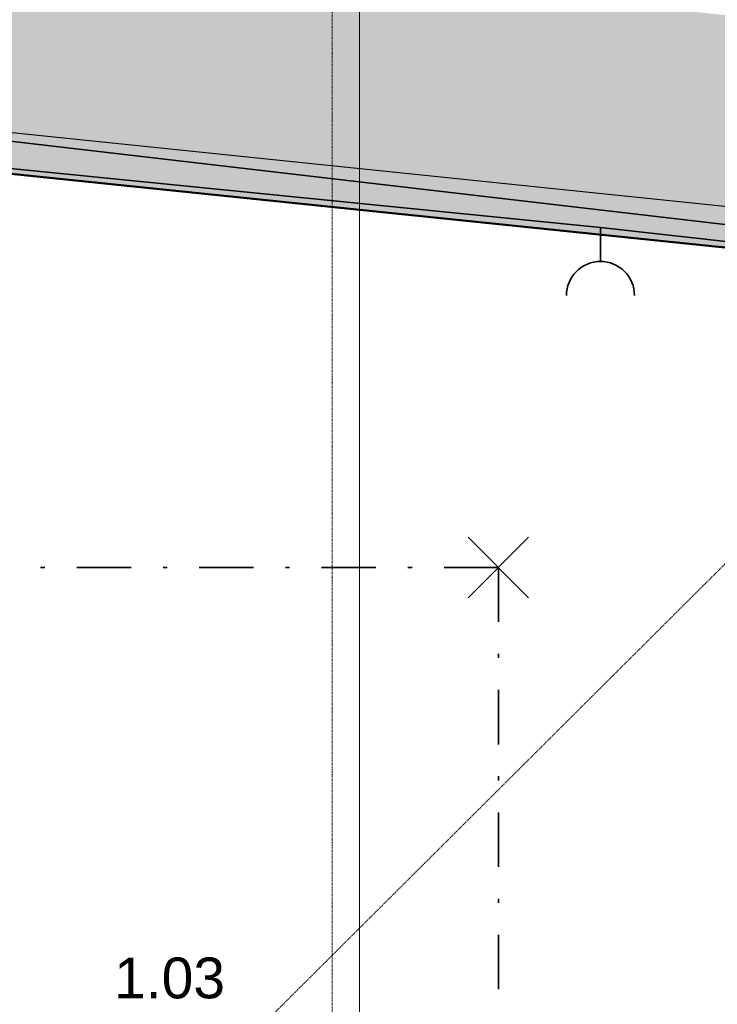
# Model space of a CAD drawing. Header units: millimetres. Extents: x -28761 to 4793, y -4271 to 20239.
# Tile 221 of 256: x -4828 to -2264, y 4495 to 8114. Entities that reach past the tile are written whole.
import ezdxf

# ---------------------------------------------------------------- set-up
doc = ezdxf.new("R2010")
doc.units = ezdxf.units.MM
doc.header["$MEASUREMENT"] = 0
doc.linetypes.add('Čerchovaná', pattern=[450, 200, -117.5, 15, -117.5])
doc.linetypes.add('Čárkovaná M', pattern=[4.5, 2.5, -2])
for name, color, linetype in [('5._POHLED ZÁPADNÍ_1_Konstrukce - nosné', 7, 'Continuous'), ('5._POHLED ZÁPADNÍ_1_Nové_Anotace - S', 7, 'Continuous'), ('5._POHLED ZÁPADNÍ_1_Nové_Zóny', 7, 'Continuous'), ('5._POHLED ZÁPADNÍ_1_TZB - elektroinstalace', 7, 'Continuous'), ('5._POHLED ZÁPADNÍ_1_TZB - ZTI', 7, 'Continuous'), ('5._POHLED ZÁPADNÍ_1_Výplně – Řezové', 7, 'Continuous'), ('5._POHLED ZÁPADNÍ_1_Zóny', 7, 'Continuous')]:
    doc.layers.add(name, color=color, linetype=linetype)
doc.styles.add('GENEROVANÝ_STYL_1', font='txt')

msp = doc.modelspace()

# ---------------------------------------------------------------- hatches: boundary and pattern name
at = {"layer": '5._POHLED ZÁPADNÍ_1_Výplně – Řezové', "linetype": 'Continuous', "lineweight": 13}
msp.add_hatch(color=254, dxfattribs=at).paths.add_polyline_path([(-6364.5, 8557.3), (-6451.8, 7711.8), (-1191.7, 7168.9), (-1191.7, 8023.4)])

# ---------------------------------------------------------------- linework, layer by layer
at = {"layer": '5._POHLED ZÁPADNÍ_1_Konstrukce - nosné', "color": 7, "linetype": 'Continuous', "lineweight": 50, "flags": 128}
msp.add_lwpolyline([(-6451.8, 7711.8), (-1191.7, 7168.9)], dxfattribs=at)
at = {"layer": '5._POHLED ZÁPADNÍ_1_Nové_Anotace - S', "color": 1, "linetype": 'Čárkovaná M', "lineweight": 25}
msp.add_line((-7316.5, 1051.1), (-1117.1, 7229.1), dxfattribs=at)
at = {"layer": '5._POHLED ZÁPADNÍ_1_Nové_Zóny', "color": 1, "linetype": 'Continuous', "lineweight": 25, "flags": 128}
msp.add_lwpolyline([(-7316.5, 1051.1), (-1041.7, 1050.4), (-1041.7, 7304.2), (-7155.2, 7936)], close=True, dxfattribs=at)
at = {"layer": '5._POHLED ZÁPADNÍ_1_TZB - elektroinstalace', "color": 92, "linetype": 'Continuous', "lineweight": 35, "true_color": 0x00d700, "flags": 128}
for points in [[(-2693.9, 7350.8), (-6443.9, 7725.8), (-6318.9, 8850.8)], [(-2693.9, 7350.8), (-6443.9, 7725.8), (-6318.9, 8850.8)], [(-3693.9, 1100.8), (-1068.9, 1100.8), (-1068.9, 7225.8), (-6430, 7850.8), (-6318.9, 8850.8)], [(-3693.9, 1100.8), (-1068.9, 1100.8), (-1068.9, 7225.8), (-6430, 7850.8), (-6318.9, 8850.8)], [(-2693.9, 7350.8), (-2693.9, 7225.8)], [(-2693.9, 7350.8), (-2693.9, 7225.8)], [(-1193.9, 6225.8), (-1113.9, 6225.8), (-1123.9, 7175.8), (-2693.9, 7350.8)], [(-2693.9, 7350.8), (-2693.9, 7225.8)], [(-1193.9, 6225.8), (-1113.9, 6225.8), (-1123.9, 7175.8), (-2693.9, 7350.8)], [(-2957.9, 5989.7), (-3180, 6211.8)], [(-3180, 5989.7), (-2957.9, 6211.8)]]:
    msp.add_lwpolyline(points, dxfattribs=at)
for points in [[(-2818.9, 7100.8, -0.414214), (-2693.9, 7225.8)], [(-2818.9, 7100.8, -0.414214), (-2693.9, 7225.8)], [(-2818.9, 7100.8, -0.414214), (-2693.9, 7225.8)], [(-2693.9, 7225.8, -0.414214), (-2568.9, 7100.8)], [(-2693.9, 7225.8, -0.414214), (-2568.9, 7100.8)], [(-2693.9, 7225.8, -0.414214), (-2568.9, 7100.8)]]:
    msp.add_lwpolyline(points, format="xyb", dxfattribs=at)
at = {"layer": '5._POHLED ZÁPADNÍ_1_TZB - elektroinstalace', "color": 92, "linetype": 'Čerchovaná', "lineweight": 35, "true_color": 0x00d700, "flags": 128}
for points in [[(-3068.9, 6100.8), (-5568.9, 6100.8)], [(-3068.9, 6100.8), (-3068.9, 3850.8)]]:
    msp.add_lwpolyline(points, dxfattribs=at)
at = {"layer": '5._POHLED ZÁPADNÍ_1_TZB - ZTI', "color": 6, "linetype": 'Čárkovaná M', "lineweight": 20}
msp.add_line((-3679.8, 11389.4), (-3679.8, 3651), dxfattribs=at)
at = {"layer": '5._POHLED ZÁPADNÍ_1_TZB - ZTI', "color": 6, "linetype": 'Continuous', "lineweight": 20}
msp.add_line((-3579.8, 11273.2), (-3579.8, 3554.1), dxfattribs=at)

# ---------------------------------------------------------------- texts
at = {"layer": '5._POHLED ZÁPADNÍ_1_Zóny', "color": 1, "linetype": 'Continuous', "lineweight": 25, "insert": (-4277.4, 4667.3), "char_height": 150, "attachment_point": 2, "style": 'GENEROVANÝ_STYL_1'}
msp.add_mtext('\\A1;{\\pqc;\\pt0;\\fArial|b0|i0|c238|p38;1.03}', dxfattribs=at)

doc.saveas('drawing.dxf')
